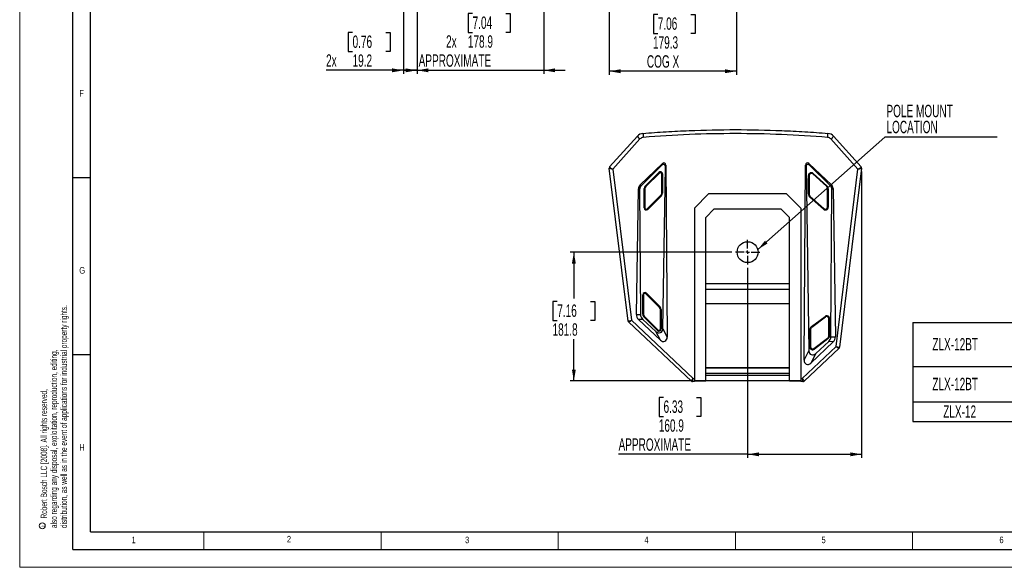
# Model space of a CAD drawing. Header units: millimetres. Extents: x 0 to 594, y 0 to 420.
# Tile 1 of 7: x 0 to 278, y 0 to 155. Entities that reach past the tile are written whole.
import ezdxf

# ---------------------------------------------------------------- set-up
doc = ezdxf.new("R2010")
doc.units = ezdxf.units.MM
for name, color, linetype in [('FORMAT', 7, 'Continuous'), ('OUTLINE', 255, 'Continuous'), ('SLD-0', 7, 'Continuous')]:
    doc.layers.add(name, color=color, linetype=linetype)
doc.styles.add('SLDTEXTSTYLE0', font='TXT', dxfattribs={"width": 0.75})
doc.styles.add('SLDTEXTSTYLE1', font='TXT', dxfattribs={"width": 0.605})
doc.dimstyles.new('SLDDIMSTYLE0', dxfattribs={"dimtxt": 3.5, "dimasz": 3.2, "dimexe": 0, "dimexo": 0.0625, "dimgap": 0.875, "dimtad": 0, "dimtih": 1, "dimtoh": 1, "dimdec": 1, "dimlfac": 5, "dimrnd": 1e-09, "dimzin": 12, "dimdsep": 46, "dimtxsty": 'SLDTEXTSTYLE1', "dimsah": 1, "dimcen": 0.09, "dimadec": 0, "dimazin": 3, "dimtfac": 1, "dimtdec": 1, "dimtofl": 0, "dimtmove": 0, "dimatfit": 3, "dimfxl": 1, "dimfrac": 2, "dimtolj": 1, "dimtzin": 12, "dimarcsym": 0})
doc.dimstyles.new('SLDDIMSTYLE1', dxfattribs={"dimtxt": 0.18, "dimasz": 3.2, "dimexe": 0, "dimexo": 0.0625, "dimgap": 0, "dimtad": 0, "dimtih": 1, "dimtoh": 1, "dimdec": 0, "dimrnd": 1e-09, "dimzin": 0, "dimdsep": 46, "dimtxsty": 'Standard', "dimsah": 1, "dimcen": 0.09, "dimadec": 0, "dimazin": 0, "dimtfac": 3.2, "dimtdec": 0, "dimtofl": 0, "dimtmove": 0, "dimatfit": 3, "dimfxl": 1, "dimfrac": 2, "dimtolj": 1, "dimtzin": 0, "dimarcsym": 0})
doc.dimstyles.new('SLDDIMSTYLE2', dxfattribs={"dimtxt": 3.5, "dimasz": 3.2, "dimexe": 0, "dimexo": 0.0625, "dimgap": 0.875, "dimtad": 0, "dimtih": 1, "dimtoh": 1, "dimdec": 1, "dimlfac": 5, "dimrnd": 1e-09, "dimzin": 12, "dimdsep": 46, "dimtxsty": 'SLDTEXTSTYLE1', "dimsah": 1, "dimcen": 0.09, "dimadec": 0, "dimazin": 3, "dimtfac": 1, "dimtdec": 1, "dimtmove": 0, "dimatfit": 0, "dimfxl": 1, "dimfrac": 2, "dimtolj": 1, "dimtzin": 12, "dimarcsym": 0})

# ---------------------------------------------------------------- blocks, each defined once
blk = doc.blocks.new('SW_NOTE_0')
at = {"color": 0, "linetype": 'Continuous', "lineweight": 0, "char_height": 1.8, "attachment_point": 1, "rotation": 90, "style": 'SLDTEXTSTYLE1'}
for s, insert in [('distribution, as well as in the event of applications for industrial property rights.', (3.28, 0)), ('also regarding any disposal, exploitation, reproduction, editing,', (0.48, 0)), ('Robert Bosch LLC [2008]. All rights reserved,', (-2.32, 2.7))]:
    blk.add_mtext(s, dxfattribs=dict(at, insert=insert))
blk = doc.blocks.new('SW_NOTE_0_1')
at = {"color": 0, "linetype": 'Continuous', "lineweight": 0}
blk.add_circle((-0.9, 0.4), 0.837, dxfattribs=at)
at = {"color": 0, "linetype": 'Continuous', "lineweight": 0, "insert": (-1.29, 0), "char_height": 1, "attachment_point": 1, "rotation": 90, "style": 'SLDTEXTSTYLE1'}
blk.add_mtext('c', dxfattribs=at)
blk = doc.blocks.new('SW_TABLEANNOTATION_0')
at = {"layer": 'SLD-0', "color": 0}
for p, q in [((0, 0), (0, -12.4)), ((0, 0), (32.84, 0)), ((32.84, 0), (32.84, -12.4)), ((32.84, 0), (142.76, 0)), ((142.76, 0), (142.76, -12.4)), ((0, -12.4), (0, -22.44)), ((0, -12.4), (32.84, -12.4)), ((32.84, -12.4), (32.84, -22.44)), ((32.84, -12.4), (142.76, -12.4)), ((142.76, -12.4), (142.76, -22.44)), ((0, -22.44), (0, -27.97)), ((0, -22.44), (32.84, -22.44)), ((32.84, -22.44), (32.84, -27.97)), ((32.84, -22.44), (142.76, -22.44)), ((142.76, -22.44), (142.76, -27.97)), ((0, -27.97), (32.84, -27.97)), ((32.84, -27.97), (142.76, -27.97))]:
    blk.add_line(p, q, dxfattribs=at)
at = {"layer": 'SLD-0', "color": 0, "char_height": 3.5, "attachment_point": 1, "style": 'SLDTEXTSTYLE1'}
for s, insert in [('12" 2-WAY POWERED SPEAKER, BT EU CORD,', (33.34, -2.14)), ('ZLX-12BT', (5.47, -4.4)), ('BLACK', (33.34, -6.67)), ('12" 2-WAY POWERED SPEAKER, BT US CORD.', (33.34, -13.37)), ('ZLX-12BT', (5.47, -15.63)), ('BLACK', (33.34, -17.89)), ('ZLX-12', (8.54, -23.41)), ('12" 2-WAY PASSIVE SPEAKER', (33.34, -23.41))]:
    blk.add_mtext(s, dxfattribs=dict(at, insert=insert))
blk = doc.blocks.new('_D')
at = {"layer": 'OUTLINE', "transparency": 16777216}
for p, q in [((202.28, 215.54), (202.28, 139.09)), ((166.42, 160.1), (166.42, 139.09)), ((180.1, 156.15), (178.89, 156.15)), ((178.89, 156.15), (178.89, 150.78)), ((189.46, 156.15), (190.66, 156.15)), ((190.66, 156.15), (190.66, 150.78)), ((178.89, 150.78), (180.1, 150.78)), ((190.66, 150.78), (189.46, 150.78)), ((202.28, 140.09), (166.42, 140.09))]:
    blk.add_line(p, q, dxfattribs=at)
for points in [[(166.42, 140.09), (169.62, 139.54), (169.62, 140.64)], [(202.28, 140.09), (199.08, 140.64), (199.08, 139.54)]]:
    blk.add_solid(points, dxfattribs=at)
at = {"layer": 'OUTLINE', "transparency": 16777216, "char_height": 3.5, "attachment_point": 1, "style": 'SLDTEXTSTYLE1'}
for s, insert in [('7.06', (180.1, 155.3)), ('179.3', (178.76, 149.97)), ('COG X', (177.03, 144.6))]:
    blk.add_mtext(s, dxfattribs=dict(at, insert=insert))
blk = doc.blocks.new('_D_4')
at = {"layer": 'OUTLINE', "transparency": 16777216}
for p, q in [((108.32, 204.1), (108.32, 139.35)), ((112.16, 204.1), (112.16, 139.35)), ((93.96, 151.04), (92.76, 151.04)), ((92.76, 151.04), (92.76, 145.67)), ((103.32, 151.04), (104.53, 151.04)), ((104.53, 151.04), (104.53, 145.67)), ((92.76, 145.67), (93.96, 145.67)), ((104.53, 145.67), (103.32, 145.67)), ((108.32, 140.35), (86.48, 140.35)), ((108.32, 140.35), (112.16, 140.35)), ((112.16, 140.35), (118.16, 140.35))]:
    blk.add_line(p, q, dxfattribs=at)
for points in [[(108.32, 140.35), (105.12, 140.9), (105.12, 139.8)], [(112.16, 140.35), (115.36, 139.8), (115.36, 140.9)]]:
    blk.add_solid(points, dxfattribs=at)
at = {"layer": 'OUTLINE', "transparency": 16777216, "char_height": 3.5, "attachment_point": 1, "style": 'SLDTEXTSTYLE1'}
for s, insert in [('0.76', (93.96, 150.18)), ('2x', (86.48, 144.87)), ('19.2', (93.96, 144.86))]:
    blk.add_mtext(s, dxfattribs=dict(at, insert=insert))
blk = doc.blocks.new('_D_5')
at = {"layer": 'OUTLINE', "transparency": 16777216}
for p, q in [((112.16, 204.1), (112.16, 139.35)), ((147.94, 158.85), (147.94, 139.35)), ((127.84, 156.41), (126.63, 156.41)), ((126.63, 156.41), (126.63, 151.04)), ((137.2, 156.41), (138.4, 156.41)), ((138.4, 156.41), (138.4, 151.04)), ((126.63, 151.04), (127.84, 151.04)), ((138.4, 151.04), (137.2, 151.04)), ((112.16, 140.35), (106.16, 140.35)), ((112.16, 140.35), (147.94, 140.35)), ((147.94, 140.35), (153.94, 140.35))]:
    blk.add_line(p, q, dxfattribs=at)
for points in [[(112.16, 140.35), (108.96, 140.9), (108.96, 139.8)], [(147.94, 140.35), (151.14, 139.8), (151.14, 140.9)]]:
    blk.add_solid(points, dxfattribs=at)
at = {"layer": 'OUTLINE', "transparency": 16777216, "char_height": 3.5, "attachment_point": 1, "style": 'SLDTEXTSTYLE1'}
for s, insert in [('7.04', (127.84, 155.55)), ('2x', (120.35, 150.24)), ('178.9', (126.5, 150.23)), ('APPROXIMATE', (112.61, 144.86))]:
    blk.add_mtext(s, dxfattribs=dict(at, insert=insert))
blk = doc.blocks.new('_D_10')
at = {"layer": 'SLD-0', "transparency": 16777216}
for p, q in [((201.01, 88.99), (155.42, 88.99)), ((156.42, 88.99), (156.42, 75.89)), ((151.74, 75.09), (150.53, 75.09)), ((150.53, 75.09), (150.53, 69.71)), ((161.09, 75.09), (162.3, 75.09)), ((162.3, 75.09), (162.3, 69.71)), ((150.53, 69.71), (151.74, 69.71)), ((162.3, 69.71), (161.09, 69.71)), ((156.42, 52.64), (156.42, 64.39)), ((189.45, 52.64), (155.42, 52.64))]:
    blk.add_line(p, q, dxfattribs=at)
for points in [[(156.42, 88.99), (155.87, 85.79), (156.97, 85.79)], [(156.42, 52.64), (156.97, 55.84), (155.87, 55.84)]]:
    blk.add_solid(points, dxfattribs=at)
at = {"layer": 'SLD-0', "transparency": 16777216, "char_height": 3.5, "attachment_point": 1, "style": 'SLDTEXTSTYLE1'}
for s, insert in [('7.16', (151.74, 74.23)), ('181.8', (150.4, 68.9))]:
    blk.add_mtext(s, dxfattribs=dict(at, insert=insert))
blk = doc.blocks.new('_D_11')
at = {"layer": 'SLD-0', "transparency": 16777216}
for p, q in [((237.65, 111.75), (237.65, 30.91)), ((205.47, 84.53), (205.47, 30.91)), ((181.73, 47.98), (180.52, 47.98)), ((180.52, 47.98), (180.52, 42.61)), ((191.08, 47.98), (192.29, 47.98)), ((192.29, 47.98), (192.29, 42.61)), ((180.52, 42.61), (181.73, 42.61)), ((192.29, 42.61), (191.08, 42.61)), ((205.47, 31.91), (169.04, 31.91)), ((205.47, 31.91), (237.65, 31.91))]:
    blk.add_line(p, q, dxfattribs=at)
for points in [[(205.47, 31.91), (208.67, 31.36), (208.67, 32.46)], [(237.65, 31.91), (234.45, 32.46), (234.45, 31.36)]]:
    blk.add_solid(points, dxfattribs=at)
at = {"layer": 'SLD-0', "transparency": 16777216, "char_height": 3.5, "attachment_point": 1, "style": 'SLDTEXTSTYLE1'}
for s, insert in [('6.33', (181.73, 47.12)), ('160.9', (180.39, 41.79)), ('APPROXIMATE', (169.04, 36.42))]:
    blk.add_mtext(s, dxfattribs=dict(at, insert=insert))
blk = doc.blocks.new('SW_NOTE_0_6')
at = {"layer": 'SLD-0', "color": 0}
blk.add_line((31.67, 0), (0, 0), dxfattribs=at)
at = {"layer": 'SLD-0', "color": 0, "char_height": 3.5, "attachment_point": 1, "style": 'SLDTEXTSTYLE1'}
for s, insert in [('POLE MOUNT', (0.44, 9.13)), ('LOCATION', (0.44, 4.61))]:
    blk.add_mtext(s, dxfattribs=dict(at, insert=insert))
blk = doc.blocks.new('SW_CENTERMARKSYMBOL_4')
at = {"layer": 'SLD-0', "color": 0}
for p, q in [((0, 1), (0, 3.46)), ((-1, 0), (-3.46, 0)), ((0, 0), (-0.5, 0)), ((0, 0), (0, 0.5)), ((0, 0), (0, -0.5)), ((0, 0), (0.5, 0)), ((1, 0), (3.46, 0)), ((0, -1), (0, -3.46))]:
    blk.add_line(p, q, dxfattribs=at)

msp = doc.modelspace()

# ---------------------------------------------------------------- linework, layer by layer
at = {"color": 7, "linetype": 'Continuous', "lineweight": 18}
for p, q in [((0, 0), (0, 420)), ((52, 10), (52, 5)), ((102, 10), (102, 5)), ((152, 10), (152, 5)), ((202, 10), (202, 5)), ((252, 10), (252, 5)), ((0, 0), (594, 0))]:
    msp.add_line(p, q, dxfattribs=at)
at = {"color": 7, "linetype": 'Continuous', "lineweight": 25}
for p, q in [((166.519, 113.072), (174.344, 121.748)), ((175.087, 120.957), (167.445, 112.483)), ((236.62, 112.483), (228.978, 120.957)), ((229.721, 121.748), (237.546, 113.072)), ((175.113, 107.968), (181.456, 114.011)), ((181.292, 113.562), (181.456, 114.011)), ((222.733, 114.009), (229.12, 108.01)), ((222.733, 114.009), (222.897, 113.563)), ((166.419, 112.751), (166.419, 112.755)), ((171.725, 69.542), (166.419, 112.751)), ((167.445, 112.483), (172.691, 69.757)), ((181.292, 113.562), (175.411, 107.727)), ((180.41, 111.512), (176.548, 107.68)), ((176.548, 107.659), (180.41, 111.491)), ((180.551, 111.339), (176.689, 107.507)), ((180.41, 111.491), (180.41, 111.512)), ((181.525, 67.375), (182.248, 113.131)), ((182.422, 113.607), (182.248, 113.131)), ((182.422, 113.607), (182.76, 65.005)), ((221.382, 58.512), (221.77, 113.601)), ((221.944, 113.129), (221.77, 113.601)), ((221.944, 113.129), (222.761, 61.165)), ((228.824, 107.769), (222.897, 113.563)), ((223.968, 111.231), (227.816, 107.764)), ((230.469, 62.378), (236.62, 112.483)), ((237.646, 112.751), (231.435, 62.163)), ((237.646, 112.755), (237.646, 112.751)), ((181.233, 105.619), (181.233, 111.055)), ((181.433, 111.087), (181.433, 111.066)), ((181.433, 111.066), (181.433, 105.629)), ((222.633, 105.463), (222.633, 110.638)), ((222.833, 110.649), (222.833, 105.473)), ((223.835, 111.093), (223.834, 111.093)), ((223.835, 111.093), (227.683, 107.626)), ((174.093, 71.362), (174.645, 106.902)), ((174.968, 106.641), (174.645, 106.902)), ((174.968, 106.641), (175.224, 71.413)), ((175.113, 107.968), (175.411, 107.727)), ((176.253, 106.951), (176.253, 106.972)), ((176.253, 101.515), (176.253, 106.951)), ((176.453, 106.94), (176.453, 101.504)), ((176.548, 107.68), (176.548, 107.659)), ((228.013, 101.709), (228.013, 106.885)), ((228.213, 106.875), (228.213, 101.699)), ((228.824, 107.769), (229.12, 108.01)), ((228.968, 65.129), (229.275, 106.675)), ((229.596, 106.936), (229.275, 106.675)), ((229.596, 106.936), (230.242, 65.074)), ((177.134, 101.221), (180.996, 105.052)), ((177.275, 101.089), (181.137, 104.921)), ((181.137, 104.921), (181.137, 104.921)), ((190.453, 101.433), (194.453, 105.433)), ((216.453, 105.433), (194.453, 105.433)), ((216.453, 105.433), (220.453, 101.433)), ((226.877, 101.106), (223.029, 104.573)), ((223.163, 104.753), (223.163, 104.732)), ((223.163, 104.753), (227.011, 101.285)), ((223.163, 104.732), (227.011, 101.265)), ((190.453, 101.433), (190.453, 53.311)), ((193.653, 98.833), (196.053, 101.233)), ((196.053, 101.233), (214.853, 101.233)), ((214.853, 101.233), (217.253, 98.833)), ((220.453, 101.433), (220.453, 53.311)), ((227.011, 101.265), (227.011, 101.285)), ((193.653, 52.642), (193.653, 98.833)), ((217.253, 52.642), (217.253, 98.833)), ((193.653, 80.189), (217.253, 80.189)), ((217.253, 78.433), (193.653, 78.433)), ((175.853, 76.958), (175.853, 76.979)), ((175.853, 71.483), (175.853, 76.958)), ((176.053, 76.947), (176.053, 71.473)), ((180.6, 73.345), (176.736, 77.229)), ((180.742, 73.517), (176.878, 77.401)), ((176.878, 77.401), (176.878, 77.38)), ((176.878, 77.38), (180.742, 73.496)), ((180.742, 73.496), (180.742, 73.517)), ((180.833, 67.307), (180.833, 72.782)), ((181.033, 72.813), (181.033, 72.792)), ((181.033, 72.792), (181.033, 67.318)), ((217.253, 74.433), (193.653, 74.433)), ((172.691, 69.757), (190.099, 53.311)), ((174.093, 71.362), (175.224, 71.413)), ((175.849, 70.016), (174.686, 69.963)), ((180.833, 64.175), (174.686, 69.963)), ((175.849, 70.016), (179.58, 66.58)), ((176.143, 70.779), (180.007, 66.895)), ((176.143, 70.779), (176.143, 70.779)), ((176.285, 70.91), (180.149, 67.026)), ((223.507, 67.98), (227.329, 70.876)), ((223.628, 67.831), (227.45, 70.727)), ((227.45, 70.727), (227.45, 70.727)), ((228.413, 65.459), (228.413, 70.25)), ((228.613, 70.239), (228.613, 65.449)), ((171.849, 69.298), (171.847, 69.3)), ((189.586, 52.542), (171.849, 69.298)), ((181.525, 67.375), (182.76, 65.005)), ((223.033, 62.234), (223.033, 67.025)), ((223.233, 67.036), (223.233, 62.245)), ((180.833, 64.175), (179.58, 66.58)), ((224.195, 61.789), (228.017, 64.684)), ((224.195, 61.768), (228.017, 64.663)), ((228.138, 64.494), (224.316, 61.598)), ((228.017, 64.663), (228.017, 64.684)), ((228.968, 65.129), (230.242, 65.074)), ((220.872, 53.311), (230.469, 62.378)), ((221.382, 58.512), (222.761, 61.165)), ((231.311, 61.919), (221.385, 52.542)), ((229.652, 63.677), (223.311, 57.684)), ((224.195, 61.789), (224.195, 61.768)), ((224.708, 60.372), (228.346, 63.735)), ((229.652, 63.677), (228.346, 63.735)), ((231.313, 61.921), (231.311, 61.919)), ((224.708, 60.372), (223.311, 57.684)), ((193.653, 56.433), (217.253, 56.433)), ((193.653, 56.353), (217.253, 56.353)), ((190.099, 53.311), (190.453, 53.311)), ((190.453, 53.311), (190.453, 52.642)), ((217.253, 54.753), (193.653, 54.753)), ((193.653, 54.233), (217.253, 54.233)), ((220.453, 53.311), (220.872, 53.311)), ((220.453, 53.311), (220.453, 52.642)), ((190.453, 52.433), (189.861, 52.433)), ((193.653, 52.642), (190.453, 52.642)), ((190.453, 52.633), (190.453, 52.433)), ((190.453, 52.633), (193.653, 52.633)), ((193.653, 52.633), (193.653, 52.642)), ((217.253, 52.633), (193.653, 52.633)), ((220.453, 52.642), (217.253, 52.642)), ((217.253, 52.633), (217.253, 52.642)), ((217.253, 52.633), (220.453, 52.633)), ((220.453, 52.633), (220.453, 52.433)), ((221.11, 52.433), (220.453, 52.433))]:
    msp.add_line(p, q, dxfattribs=at)
msp.add_circle((205.466, 88.993), 2.96, dxfattribs=at)
for centre, radius, start, end in [((176.126, 120.141), 2.4, 94.67191, 137.95364), ((204.992, 124.087), 29.103, 183.06075, 185.26883), ((199.067, 124.087), 29.109, 354.7322, 356.93985), ((227.939, 120.141), 2.4, 42.04636, 85.32901), ((176.967, 123.465), 3.134, 213.19929, 233.14225), ((176.126, 120.019), 1.4, 94.67191, 137.95364), ((227.939, 120.019), 1.4, 42.04636, 85.32901), ((227.098, 123.465), 3.134, 306.85775, 326.80071), ((166.816, 112.804), 0.4, 137.95364, 187), ((166.812, 112.799), 0.395, 137.92062, 186.94855), ((180.832, 111.086), 0.6, 0.07326, 134.7955), ((180.832, 111.065), 0.6, 0.07326, 134.7955), ((181.615, 112.467), 1.551, 218.97894, 226.6463), ((180.833, 111.055), 0.4, 0.07326, 134.7955), ((223.433, 110.637), 0.8, 47.95572, 179.92792), ((223.433, 110.648), 0.6, 47.95572, 179.92792), ((237.249, 112.804), 0.4, 353.00084, 42.04636), ((237.253, 112.799), 0.395, 353.0523, 42.07938), ((181.282, 112.019), 0.965, 267.0366, 278.95519), ((222.682, 111.601), 0.965, 267.0366, 278.95519), ((177.251, 106.972), 0.998, 134.76416, 179.99312), ((177.251, 106.951), 0.998, 134.76416, 179.99312), ((176.403, 107.904), 0.965, 261.04481, 272.9634), ((177.251, 106.94), 0.798, 134.76416, 179.99312), ((177.754, 108.635), 1.551, 218.97894, 226.6463), ((180.434, 105.619), 0.798, 314.76416, 359.99312), ((180.435, 105.63), 0.998, 314.76416, 359.99312), ((181.282, 106.582), 0.965, 267.0366, 278.95519), ((227.015, 106.885), 0.998, 0.00811, 47.99221), ((227.015, 106.874), 1.198, 0.00811, 47.99221), ((228.163, 107.838), 0.965, 261.04481, 272.9634), ((222.682, 106.426), 0.965, 267.0366, 278.95519), ((223.83, 105.463), 1.198, 180.00811, 227.99221), ((223.831, 105.494), 0.998, 180.00811, 227.99221), ((223.831, 105.473), 0.998, 180.00811, 227.99221), ((221.844, 105.708), 1.641, 316.20916, 323.46813), ((176.403, 102.467), 0.965, 261.04481, 272.9634), ((176.853, 101.515), 0.6, 180.07326, 314.7955), ((176.853, 101.505), 0.4, 180.07326, 314.7955), ((227.412, 101.7), 0.8, 227.95572, 359.92792), ((225.692, 102.241), 1.641, 316.20916, 323.46813), ((227.412, 101.731), 0.6, 227.95572, 359.92792), ((227.412, 101.71), 0.6, 227.95572, 359.92792), ((228.163, 102.662), 0.965, 261.04481, 272.9634), ((176.453, 76.978), 0.6, 44.8311, 179.92659), ((176.453, 76.957), 0.6, 44.8311, 179.92659), ((176.003, 77.91), 0.965, 261.04481, 272.9634), ((176.453, 76.947), 0.4, 44.8311, 179.92659), ((175.687, 78.356), 1.54, 312.96635, 320.68817), ((179.551, 74.472), 1.54, 312.96635, 320.68817), ((180.034, 72.782), 0.798, 0.00673, 44.86173), ((180.035, 72.813), 0.998, 0.00673, 44.86173), ((180.035, 72.792), 0.998, 0.00673, 44.86173), ((180.882, 73.745), 0.965, 267.0366, 278.95519), ((172.122, 69.591), 0.4, 187, 226.62856), ((172.121, 69.586), 0.396, 187.10206, 226.60555), ((176.003, 72.436), 0.965, 261.04481, 272.9634), ((176.851, 71.483), 0.998, 180.00673, 224.86173), ((176.851, 71.473), 0.798, 180.00673, 224.86173), ((227.813, 70.238), 0.8, 0.06958, 127.18268), ((227.813, 70.249), 0.6, 0.06958, 127.18268), ((228.563, 71.203), 0.965, 261.04481, 272.9634), ((180.432, 67.319), 0.6, 224.8311, 359.92659), ((180.433, 67.308), 0.4, 224.8311, 359.92659), ((180.882, 68.271), 0.965, 267.0366, 278.95519), ((224.23, 67.025), 1.198, 127.13763, 179.98943), ((223.082, 67.989), 0.965, 267.0366, 278.95519), ((224.231, 67.036), 0.998, 127.13763, 179.98943), ((227.414, 65.48), 0.998, 307.13763, 359.98943), ((227.414, 65.459), 0.998, 307.13763, 359.98943), ((229.569, 65.642), 1.834, 212.23092, 218.73922), ((227.415, 65.449), 1.198, 307.13763, 359.98943), ((228.563, 66.412), 0.965, 261.04481, 272.9634), ((223.082, 63.198), 0.965, 267.0366, 278.95519), ((223.833, 62.235), 0.8, 180.06958, 307.18268), ((223.833, 62.267), 0.6, 180.06958, 307.18268), ((223.833, 62.246), 0.6, 180.06958, 307.18268), ((225.747, 62.746), 1.834, 212.23092, 218.73922), ((231.039, 62.207), 0.396, 313.39445, 352.89878), ((231.038, 62.212), 0.4, 313.37144, 353.00084), ((189.86, 52.833), 0.4, 226.62856, 270), ((189.861, 52.832), 0.399, 226.71453, 269.99474), ((221.11, 52.832), 0.399, 270.00526, 313.28547), ((221.11, 52.833), 0.4, 270, 313.37144)]:
    msp.add_arc(centre, radius, start, end, dxfattribs=at)
at = {"color": 8, "linetype": 'Continuous', "lineweight": 25}
for centre, radius, start, end in [((222.955, 112.08), 1.322, 311.72133, 320.06576), ((226.803, 108.613), 1.322, 311.72133, 320.06576), ((181.925, 105.906), 1.262, 222.5862, 231.34609), ((178.063, 102.075), 1.262, 222.5862, 231.34609), ((175.367, 71.764), 1.254, 308.23887, 317.05341), ((228.517, 71.716), 1.455, 215.26235, 222.81958), ((179.231, 67.88), 1.254, 308.23887, 317.05341), ((224.695, 68.82), 1.455, 215.26235, 222.81958)]:
    msp.add_arc(centre, radius, start, end, dxfattribs=at)
at = {"color": 7, "linetype": 'Continuous', "lineweight": 25}
for centre, major_axis, ratio, start_param, end_param in [((181.792, 113.463), (0.308, 0.708), 0.7765137, 5.2311226, 7.3562232), ((222.4, 113.459), (-0.309, 0.704), 0.7791181, 5.2127568, 7.3322042), ((167.445, 112.605), (1.025, -0.15), 0.1163745, 3.17347, 4.7294137), ((166.913, 112.015), (-0.393, 1.057), 0.0285673, 0.0148899, 0.1114533), ((167.445, 112.605), (0.925, -0.467), 0.1051572, 3.2094273, 4.7653709), ((181.615, 112.979), (0.298, 0.765), 0.7305673, 5.1823844, 7.3074851), ((222.577, 112.978), (-0.299, 0.761), 0.7334488, 5.2622004, 7.3816478), ((236.62, 112.605), (0.925, 0.467), 0.1051571, 4.6594064, 6.2153519), ((236.62, 112.605), (1.025, 0.15), 0.1163745, 4.6953631, 6.2513085), ((237.152, 112.015), (0.393, 1.057), 0.028567, 6.1717336, 6.2682951), ((176.327, 106.81), (1.581, -0.609), 0.9382341, 2.7237288, 3.4735029), ((176.651, 106.547), (1.447, -0.923), 0.9311777, 2.9349307, 3.6847048), ((227.592, 106.58), (1.445, 0.928), 0.9309369, 5.7371968, 6.4938847), ((227.915, 106.843), (1.579, 0.614), 0.9381091, 5.9480113, 6.7046992), ((172.806, 68.945), (1.081, -0.598), 0.0317151, 3.1646027, 3.2384552), ((172.691, 69.878), (0.966, 0.337), 0.1125942, 3.1910745, 4.6731657), ((172.691, 69.878), (0.843, 0.579), 0.09848, 3.1628422, 4.6449333), ((176.197, 71.417), (1.987, 0.74), 0.937302, 2.7906991, 3.5751156), ((177.327, 71.468), (2.066, 0.415), 0.9479793, 2.9602035, 3.74462), ((180.267, 67.635), (-0.644, 1.335), 0.8093074, 2.0262828, 4.1574808), ((181.496, 65.277), (-0.632, 1.415), 0.7735274, 2.0654713, 4.1966693), ((226.865, 65.185), (2.066, -0.413), 0.9480019, 5.6810044, 6.4635199), ((228.138, 65.129), (1.987, -0.739), 0.9373399, 5.8506596, 6.6331751), ((224.019, 61.426), (0.643, 1.337), 0.8086473, 2.1247526, 4.2574831), ((230.469, 62.5), (0.966, -0.337), 0.1125945, 4.7516111, 6.2337023), ((230.469, 62.5), (0.843, -0.579), 0.0984802, 4.7798441, 6.2619352), ((230.354, 61.566), (1.081, 0.598), 0.0317158, 6.1863211, 6.2601754), ((222.646, 58.785), (0.631, 1.417), 0.7727957, 2.0856925, 4.218423), ((190.099, 53.433), (0.513, 0.891), 0.0594605, 3.1608504, 4.6094737), ((190.099, 53.433), (0.238, 1), 0.027666, 3.1481853, 4.5968086), ((220.872, 53.433), (-0.513, 0.891), 0.0594605, 1.6737116, 3.1223349), ((220.872, 53.433), (-0.238, 1), 0.027666, 1.6863767, 3.135), ((190.734, 52.833), (1.149, 0.29), 0.0239428, 3.1568102, 3.190278), ((220.236, 52.833), (1.149, -0.29), 0.0239428, 6.2344999, 6.2679678)]:
    msp.add_ellipse(centre, major_axis=major_axis, ratio=ratio, start_param=start_param, end_param=end_param, dxfattribs=at)
for points, knots in [([(175.931, 122.533), (178.102, 122.711), (180.276, 122.866), (184.624, 123.132), (186.801, 123.243), (193.329, 123.509), (197.681, 123.598), (206.385, 123.598), (210.737, 123.509), (217.265, 123.243), (219.441, 123.132), (223.79, 122.866), (225.963, 122.711), (228.134, 122.533)], [0, 0, 0, 0, 0.125, 0.125, 0.25, 0.25, 0.5, 0.5, 0.75, 0.75, 0.875, 0.875, 1, 1, 1, 1]), ([(228.053, 121.415), (219.379, 122.123), (210.706, 122.476), (197.696, 122.476), (193.359, 122.388), (184.686, 122.034), (180.349, 121.769), (176.012, 121.415)], [0, 0, 0, 0, 0.5, 0.5, 0.75, 0.75, 1, 1, 1, 1])]:
    msp.add_open_spline(points, degree=3, knots=knots, dxfattribs=at)
at = {"layer": 'FORMAT'}
for p, q in [((15, 5), (15, 415)), ((20, 10), (20, 410)), ((20, 110), (15, 110)), ((20, 60), (15, 60)), ((20, 10), (584, 10)), ((15, 5), (589, 5))]:
    msp.add_line(p, q, dxfattribs=at)

# ---------------------------------------------------------------- block references
at = {"color": 7, "linetype": 'Continuous', "lineweight": 0}
for name, p in [('SW_NOTE_0', (8.263, 11.093)), ('SW_NOTE_0_1', (7.278, 11.323))]:
    msp.add_blockref(name, p, dxfattribs=at)
at = {"layer": 'SLD-0'}
for name, p in [('SW_NOTE_0_6', (244.212, 121.487)), ('SW_CENTERMARKSYMBOL_4', (205.466, 88.993)), ('SW_TABLEANNOTATION_0', (252.134, 69.145))]:
    msp.add_blockref(name, p, dxfattribs=at)

# ---------------------------------------------------------------- texts
at = {"layer": 'FORMAT', "char_height": 1.852, "attachment_point": 1, "style": 'SLDTEXTSTYLE0'}
for s, insert in [('F', (16.822, 134.783)), ('G', (16.822, 84.783)), ('H', (16.822, 34.783)), ('1', (31.587, 8.668)), ('2', (75.416, 8.874)), ('3', (125.713, 8.668)), ('4', (176.326, 8.668)), ('5', (226.326, 8.668)), ('6', (276.533, 8.668))]:
    msp.add_mtext(s, dxfattribs=dict(at, insert=insert))

# ---------------------------------------------------------------- dimensions: what is measured, and where the dimension line sits
at = {"layer": 'OUTLINE'}
for base, p1, p2, text, dimstyle, picture, middle in [((166.416, 148.523), (202.276, 216.541), (166.416, 161.102), '<>\\PCOG X', 'SLDDIMSTYLE0', '_D', (184.776, 148.523)), ((112.158, 146.096), (108.318, 205.098), (112.158, 205.098), '2x<>', 'SLDDIMSTYLE2', '_D_4', (96.104, 146.096)), ((147.938, 148.782), (112.158, 205.098), (147.938, 159.85), '2x<>\\PAPPROXIMATE', 'SLDDIMSTYLE2', '_D_5', (129.976, 148.782))]:
    dim = msp.add_linear_dim(base=base, p1=p1, p2=p2, text=text, dimstyle=dimstyle, dxfattribs=at)
    dim.commit()
    dim.dimension.update_dxf_attribs({"geometry": picture, "text_midpoint": middle, "dimtype": 160})
at = {"layer": 'SLD-0'}
dim = msp.add_linear_dim(base=(237.646, 40.346), p1=(205.466, 85.533), p2=(237.646, 112.751), angle=0, text='<>\\PAPPROXIMATE', dimstyle='SLDDIMSTYLE0', dxfattribs=at)
dim.commit()
dim.dimension.update_dxf_attribs({"geometry": '_D_11', "text_midpoint": (186.406, 40.346), "dimtype": 160})
dim = msp.add_linear_dim(base=(156.416, 52.642), p1=(202.006, 88.993), p2=(190.453, 52.642), angle=90, dimstyle='SLDDIMSTYLE0', dxfattribs=at)
dim.commit()
dim.dimension.update_dxf_attribs({"geometry": '_D_10', "text_midpoint": (156.416, 70.139), "dimtype": 160})

# ---------------------------------------------------------------- leaders
msp.add_leader([(208.333, 89.727), (244.212, 121.487)], dimstyle='SLDDIMSTYLE1', dxfattribs=at)

doc.saveas('drawing.dxf')
